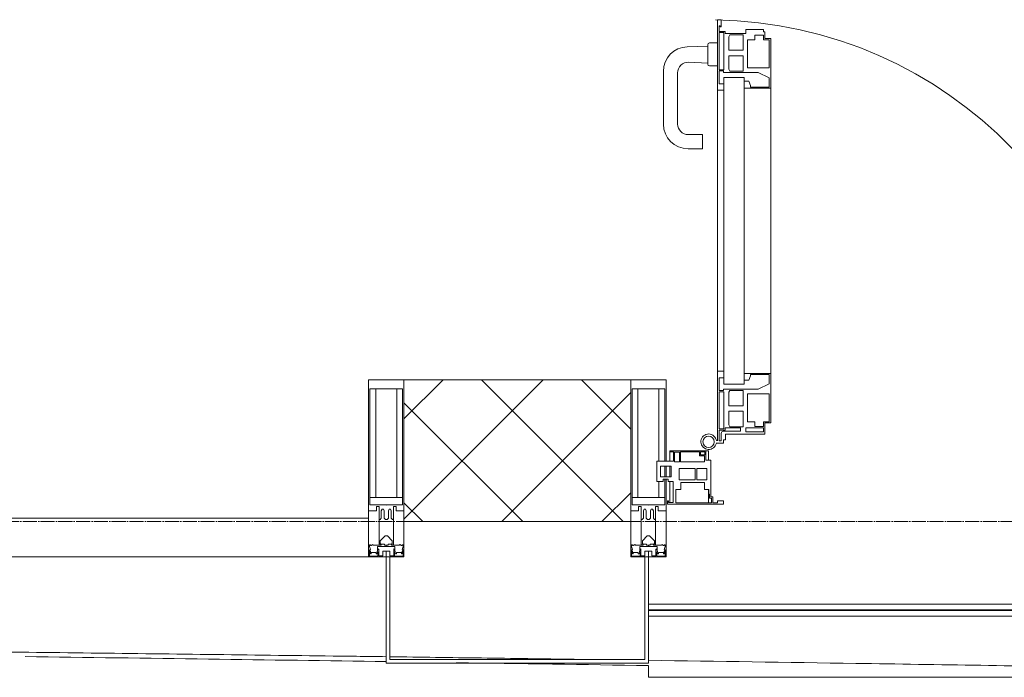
# Model space of a CAD drawing. Header units: millimetres. Extents: x 5617 to 137814, y 7718 to 189336.
# Tile 4 of 97: x 33953 to 35343, y 15180 to 16109. Entities that reach past the tile are written whole.
import ezdxf

# ---------------------------------------------------------------- set-up
doc = ezdxf.new("R2010")
doc.units = ezdxf.units.MM
doc.linetypes.add('ADSK_Линия сетки', pattern=[25, 20, -2.5, 0, -2.5])
for name, color, linetype, lineweight in [('Двери', 7, 'Continuous', 18), ('Импосты витража', 7, 'Continuous', 18), ('Колонны', 7, 'Continuous', 18), ('Ограждение', 7, 'Continuous', 18), ('Оси', 7, 'Continuous', 9), ('Панели витража', 7, 'Continuous', 18), ('Поручни', 7, 'Continuous', 18), ('Стены разрез', 7, 'Continuous', 40), ('Форма', 7, 'Continuous', 18), ('Формообразующий элемент-перекрытие', 7, 'Continuous', 18), ('Элементы узлов', 7, 'Continuous', 18)]:
    doc.layers.add(name, color=color, linetype=linetype, lineweight=lineweight)

# ---------------------------------------------------------------- blocks, each defined once
blk = doc.blocks.new('A_PAN_ALU_Door_Double - EXT_1_Double_EQ-7507534-МКСС_К4_L12_41_700_')
at = {"layer": 'Двери', "color": 253, "lineweight": 5, "true_color": 0xaaaaaa}
for p, q in [((-583.7, 659.3), (-583.7, 758.9)), ((-583.7, 758.9), (-578.6, 758.9)), ((-583.7, 659.3), (-583.7, 758.9)), ((-583.7, 758.9), (-578.6, 758.9)), ((-578.6, 758.9), (-578.6, 748.9)), ((-578.6, 758.9), (-578.6, 748.9)), ((583.7, 758.9), (578.6, 758.9)), ((578.6, 758.9), (578.6, 748.9)), ((583.7, 758.9), (578.6, 758.9)), ((578.6, 758.9), (578.6, 748.9)), ((583.7, 659.3), (583.7, 758.9)), ((583.7, 659.3), (583.7, 758.9)), ((-581.6, 750.3), (-581.6, 742.3)), ((-579.8, 750.3), (-581.6, 750.3)), ((-581.6, 750.3), (-581.6, 742.3)), ((-579.8, 750.3), (-581.6, 750.3)), ((-581.6, 742.3), (-572.9, 742.3)), ((-581.6, 742.3), (-572.9, 742.3)), ((-581.6, 740.6), (-581.6, 688.2)), ((-574.6, 740.6), (-581.6, 740.6)), ((-581.6, 740.6), (-581.6, 688.2)), ((-574.6, 740.6), (-581.6, 740.6)), ((-579.8, 748.9), (-579.8, 750.3)), ((-579.8, 748.9), (-579.8, 750.3)), ((-578.6, 748.9), (-579.8, 748.9)), ((-578.6, 748.9), (-579.8, 748.9)), ((-574.6, 688.2), (-574.6, 740.6)), ((-574.6, 688.2), (-574.6, 740.6)), ((-572.9, 742.3), (-572.9, 739.3)), ((-572.9, 742.3), (-572.9, 739.3)), ((-572.9, 739.3), (-543.6, 739.3)), ((-572.9, 739.3), (-543.6, 739.3)), ((-566.1, 737.5), (-567.6, 734.8)), ((-566.1, 737.5), (-567.6, 734.8)), ((-547.7, 737.5), (-566.1, 737.5)), ((-547.7, 737.5), (-566.1, 737.5)), ((-547.7, 715.8), (-547.7, 737.5)), ((-547.7, 715.8), (-547.7, 737.5)), ((-543.6, 744.8), (-518.6, 744.8)), ((-543.6, 739.3), (-543.6, 744.8)), ((-543.6, 744.8), (-518.6, 744.8)), ((-543.6, 739.3), (-543.6, 744.8)), ((-531.2, 737.1), (-531.2, 730.5)), ((-518.8, 737.1), (-531.2, 737.1)), ((-531.2, 737.1), (-531.2, 730.5)), ((-518.8, 737.1), (-531.2, 737.1)), ((-518.8, 730.6), (-518.8, 737.1)), ((-518.8, 730.6), (-518.8, 737.1)), ((-518.6, 744.8), (-518.6, 741.8)), ((-518.6, 744.8), (-518.6, 741.8)), ((-518.6, 741.8), (-517.1, 741.8)), ((-518.6, 741.8), (-517.1, 741.8)), ((-517.1, 741.8), (-517.1, 732.3)), ((-517.1, 741.8), (-517.1, 732.3)), ((518.6, 741.8), (517.1, 741.8)), ((517.1, 741.8), (517.1, 732.3)), ((518.6, 741.8), (517.1, 741.8)), ((517.1, 741.8), (517.1, 732.3)), ((543.6, 744.8), (518.6, 744.8)), ((518.6, 744.8), (518.6, 741.8)), ((543.6, 744.8), (518.6, 744.8)), ((518.6, 744.8), (518.6, 741.8)), ((518.8, 730.6), (518.8, 737.1)), ((518.8, 737.1), (531.2, 737.1)), ((518.8, 730.6), (518.8, 737.1)), ((518.8, 737.1), (531.2, 737.1)), ((531.2, 737.1), (531.2, 730.5)), ((531.2, 737.1), (531.2, 730.5)), ((543.6, 739.3), (543.6, 744.8)), ((543.6, 739.3), (543.6, 744.8)), ((572.9, 739.3), (543.6, 739.3)), ((572.9, 739.3), (543.6, 739.3)), ((547.7, 715.8), (547.7, 737.5)), ((547.7, 737.5), (566.1, 737.5)), ((547.7, 715.8), (547.7, 737.5)), ((547.7, 737.5), (566.1, 737.5)), ((566.1, 737.5), (567.6, 734.8)), ((566.1, 737.5), (567.6, 734.8)), ((581.6, 742.3), (572.9, 742.3)), ((572.9, 742.3), (572.9, 739.3)), ((581.6, 742.3), (572.9, 742.3)), ((572.9, 742.3), (572.9, 739.3)), ((574.6, 688.2), (574.6, 740.6)), ((574.6, 740.6), (581.6, 740.6)), ((574.6, 688.2), (574.6, 740.6)), ((574.6, 740.6), (581.6, 740.6)), ((578.6, 748.9), (579.8, 748.9)), ((578.6, 748.9), (579.8, 748.9)), ((579.8, 748.9), (579.8, 750.3)), ((579.8, 750.3), (581.6, 750.3)), ((579.8, 748.9), (579.8, 750.3)), ((579.8, 750.3), (581.6, 750.3)), ((581.6, 750.3), (581.6, 742.3)), ((581.6, 750.3), (581.6, 742.3)), ((581.6, 740.6), (581.6, 688.2)), ((581.6, 740.6), (581.6, 688.2)), ((-567.6, 734.8), (-567.6, 715.8)), ((-567.6, 734.8), (-567.6, 715.8)), ((-541.3, 730.5), (-541.3, 691)), ((-531.2, 730.5), (-541.3, 730.5)), ((-541.3, 730.5), (-541.3, 691)), ((-531.2, 730.5), (-541.3, 730.5)), ((-510.6, 730.6), (-518.8, 730.6)), ((-510.6, 730.6), (-518.8, 730.6)), ((-517.1, 732.3), (-508.2, 732.3)), ((-517.1, 732.3), (-508.2, 732.3)), ((-510.6, 691), (-510.6, 730.6)), ((-510.6, 691), (-510.6, 730.6)), ((-508.2, 732.3), (-508.2, 662.3)), ((-508.2, 732.3), (-508.2, 662.3)), ((517.1, 732.3), (508.2, 732.3)), ((508.2, 732.3), (508.2, 662.3)), ((517.1, 732.3), (508.2, 732.3)), ((508.2, 732.3), (508.2, 662.3)), ((510.6, 691), (510.6, 730.6)), ((510.6, 730.6), (518.8, 730.6)), ((510.6, 691), (510.6, 730.6)), ((510.6, 730.6), (518.8, 730.6)), ((531.2, 730.5), (541.3, 730.5)), ((531.2, 730.5), (541.3, 730.5)), ((541.3, 730.5), (541.3, 691)), ((541.3, 730.5), (541.3, 691)), ((567.6, 734.8), (567.6, 715.8)), ((567.6, 734.8), (567.6, 715.8)), ((-567.6, 715.8), (-547.7, 715.8)), ((-567.6, 715.8), (-547.7, 715.8)), ((567.6, 715.8), (547.7, 715.8)), ((567.6, 715.8), (547.7, 715.8)), ((-567.6, 708), (-567.6, 688.9)), ((-547.7, 708), (-567.6, 708)), ((-567.6, 708), (-567.6, 688.9)), ((-547.7, 708), (-567.6, 708)), ((-547.7, 686.3), (-547.7, 708)), ((-547.7, 686.3), (-547.7, 708)), ((547.7, 708), (567.6, 708)), ((547.7, 686.3), (547.7, 708)), ((547.7, 708), (567.6, 708)), ((547.7, 686.3), (547.7, 708)), ((567.6, 708), (567.6, 688.9)), ((567.6, 708), (567.6, 688.9)), ((-581.6, 688.2), (-574.6, 688.2)), ((-581.6, 688.2), (-574.6, 688.2)), ((-581.6, 686.5), (-581.6, 668.4)), ((-575.4, 686.5), (-581.6, 686.5)), ((-581.6, 686.5), (-581.6, 668.4)), ((-575.4, 686.5), (-581.6, 686.5)), ((-575.4, 684.5), (-575.4, 686.5)), ((-575.4, 684.5), (-575.4, 686.5)), ((-526.4, 684.5), (-575.4, 684.5)), ((-526.4, 684.5), (-575.4, 684.5)), ((-567.6, 688.9), (-566.1, 686.3)), ((-567.6, 688.9), (-566.1, 686.3)), ((-566.1, 686.3), (-547.7, 686.3)), ((-566.1, 686.3), (-547.7, 686.3)), ((-541.3, 691), (-510.6, 691)), ((-541.3, 691), (-510.6, 691)), ((-510.6, 676.8), (-526.4, 684.5)), ((-510.6, 676.8), (-526.4, 684.5)), ((541.3, 691), (510.6, 691)), ((541.3, 691), (510.6, 691)), ((510.6, 676.8), (526.4, 684.5)), ((510.6, 676.8), (526.4, 684.5)), ((526.4, 684.5), (575.4, 684.5)), ((526.4, 684.5), (575.4, 684.5)), ((566.1, 686.3), (547.7, 686.3)), ((566.1, 686.3), (547.7, 686.3)), ((567.6, 688.9), (566.1, 686.3)), ((567.6, 688.9), (566.1, 686.3)), ((581.6, 688.2), (574.6, 688.2)), ((581.6, 688.2), (574.6, 688.2)), ((575.4, 684.5), (575.4, 686.5)), ((575.4, 686.5), (581.6, 686.5)), ((575.4, 684.5), (575.4, 686.5)), ((575.4, 686.5), (581.6, 686.5)), ((581.6, 686.5), (581.6, 668.4)), ((581.6, 686.5), (581.6, 668.4)), ((-583.7, 244.2), (-583.7, 677.3)), ((-581.6, 668.4), (-574.6, 668.4)), ((-581.6, 668.4), (-574.6, 668.4)), ((-574.6, 677.3), (-546, 677.3)), ((-574.6, 244.2), (-574.6, 677.3)), ((-574.6, 668.4), (-574.6, 659.3)), ((-574.6, 668.4), (-574.6, 659.3)), ((-546, 677.3), (-546, 244.2)), ((-546, 672), (-539.3, 672)), ((-546, 662.3), (-546, 672)), ((-546, 672), (-539.3, 672)), ((-546, 662.3), (-546, 672)), ((-539.3, 672), (-537.1, 665.9)), ((-539.3, 672), (-537.1, 665.9)), ((-510.6, 663.8), (-510.6, 676.8)), ((-510.6, 663.8), (-510.6, 676.8)), ((510.6, 663.8), (510.6, 676.8)), ((510.6, 663.8), (510.6, 676.8)), ((539.3, 672), (537.1, 665.9)), ((539.3, 672), (537.1, 665.9)), ((546, 672), (539.3, 672)), ((546, 672), (539.3, 672)), ((546, 677.3), (546, 244.2)), ((574.6, 677.3), (546, 677.3)), ((546, 662.3), (546, 672)), ((546, 662.3), (546, 672)), ((574.6, 244.2), (574.6, 677.3)), ((581.6, 668.4), (574.6, 668.4)), ((574.6, 668.4), (574.6, 659.3)), ((581.6, 668.4), (574.6, 668.4)), ((574.6, 668.4), (574.6, 659.3)), ((583.7, 244.2), (583.7, 677.3)), ((-574.6, 659.3), (-583.7, 659.3)), ((-574.6, 659.3), (-583.7, 659.3)), ((-508.2, 662.3), (-546, 662.3)), ((-508.2, 662.3), (-546, 662.3)), ((-537.1, 665.9), (-537.1, 663.8)), ((-537.1, 665.9), (-537.1, 663.8)), ((-537.1, 663.8), (-510.6, 663.8)), ((-537.1, 663.8), (-510.6, 663.8)), ((-508.2, 662.3), (-508.2, 259.2)), ((508.2, 662.3), (546, 662.3)), ((508.2, 662.3), (546, 662.3)), ((508.2, 662.3), (508.2, 259.2)), ((537.1, 663.8), (510.6, 663.8)), ((537.1, 663.8), (510.6, 663.8)), ((537.1, 665.9), (537.1, 663.8)), ((537.1, 665.9), (537.1, 663.8)), ((574.6, 659.3), (583.7, 659.3)), ((574.6, 659.3), (583.7, 659.3)), ((-583.7, 262.2), (-574.6, 262.2)), ((-583.7, 164.2), (-583.7, 262.2)), ((-581.6, 253.1), (-581.6, 235.1)), ((-574.6, 253.1), (-581.6, 253.1)), ((-574.6, 262.2), (-574.6, 253.1)), ((-546, 259.2), (-508.2, 259.2)), ((-546, 249.6), (-546, 259.2)), ((-537.1, 255.7), (-539.3, 249.6)), ((-537.1, 257.7), (-537.1, 255.7)), ((-510.6, 257.7), (-537.1, 257.7)), ((-510.6, 244.7), (-510.6, 257.7)), ((-508.2, 259.2), (-508.2, 189.3)), ((546, 259.2), (508.2, 259.2)), ((508.2, 259.2), (508.2, 189.3)), ((510.6, 244.7), (510.6, 257.7)), ((510.6, 257.7), (537.1, 257.7)), ((537.1, 257.7), (537.1, 255.7)), ((537.1, 255.7), (539.3, 249.6)), ((546, 249.6), (546, 259.2)), ((583.7, 262.2), (574.6, 262.2)), ((574.6, 262.2), (574.6, 253.1)), ((574.6, 253.1), (581.6, 253.1)), ((581.6, 253.1), (581.6, 235.1)), ((583.7, 164.2), (583.7, 262.2)), ((-575.4, 237), (-526.4, 237)), ((-575.4, 235.1), (-575.4, 237)), ((-574.6, 244.2), (-546, 244.2)), ((-539.3, 249.6), (-546, 249.6)), ((-526.4, 237), (-510.6, 244.7)), ((526.4, 237), (510.6, 244.7)), ((575.4, 237), (526.4, 237)), ((539.3, 249.6), (546, 249.6)), ((574.6, 244.2), (546, 244.2)), ((575.4, 235.1), (575.4, 237)), ((-581.6, 235.1), (-575.4, 235.1)), ((-581.6, 233.4), (-581.6, 180.9)), ((-574.6, 233.4), (-581.6, 233.4)), ((-574.6, 180.9), (-574.6, 233.4)), ((-566.1, 235.3), (-567.6, 232.6)), ((-567.6, 232.6), (-567.6, 213.6)), ((-547.7, 235.3), (-566.1, 235.3)), ((-547.7, 213.6), (-547.7, 235.3)), ((-541.3, 230.6), (-541.3, 191)), ((-510.6, 230.6), (-541.3, 230.6)), ((-510.6, 191), (-510.6, 230.6)), ((510.6, 230.6), (541.3, 230.6)), ((510.6, 191), (510.6, 230.6)), ((541.3, 230.6), (541.3, 191)), ((547.7, 213.6), (547.7, 235.3)), ((547.7, 235.3), (566.1, 235.3)), ((566.1, 235.3), (567.6, 232.6)), ((567.6, 232.6), (567.6, 213.6)), ((574.6, 233.4), (581.6, 233.4)), ((574.6, 180.9), (574.6, 233.4)), ((581.6, 235.1), (575.4, 235.1)), ((581.6, 233.4), (581.6, 180.9)), ((-567.6, 213.6), (-547.7, 213.6)), ((567.6, 213.6), (547.7, 213.6)), ((-567.6, 205.7), (-567.6, 186.7)), ((-547.7, 205.7), (-567.6, 205.7)), ((-547.7, 184), (-547.7, 205.7)), ((547.7, 205.7), (567.6, 205.7)), ((547.7, 184), (547.7, 205.7)), ((567.6, 205.7), (567.6, 186.7)), ((-581.6, 180.9), (-574.6, 180.9)), ((-572.9, 182.2), (-572.9, 179.2)), ((-551.3, 182.2), (-572.9, 182.2)), ((-567.6, 186.7), (-566.1, 184)), ((-566.1, 184), (-547.7, 184)), ((-551.3, 177.5), (-551.3, 182.2)), ((-543.6, 182.2), (-543.6, 176.7)), ((-518.6, 182.2), (-543.6, 182.2)), ((-541.3, 191), (-531.2, 191)), ((-531.2, 191), (-531.2, 184.4)), ((-531.2, 184.4), (-518.8, 184.4)), ((-518.8, 191), (-510.6, 191)), ((-518.8, 184.4), (-518.8, 191)), ((-518.6, 176.7), (-518.6, 182.2)), ((-517.1, 189.3), (-517.1, 173.3)), ((-508.2, 189.3), (-517.1, 189.3)), ((508.2, 189.3), (517.1, 189.3)), ((518.8, 191), (510.6, 191)), ((517.1, 189.3), (517.1, 173.3)), ((518.6, 182.2), (543.6, 182.2)), ((518.6, 176.7), (518.6, 182.2)), ((518.8, 184.4), (518.8, 191)), ((531.2, 184.4), (518.8, 184.4)), ((541.3, 191), (531.2, 191)), ((531.2, 191), (531.2, 184.4)), ((543.6, 182.2), (543.6, 176.7)), ((566.1, 184), (547.7, 184)), ((551.3, 177.5), (551.3, 182.2)), ((551.3, 182.2), (572.9, 182.2)), ((567.6, 186.7), (566.1, 184)), ((572.9, 182.2), (572.9, 179.2)), ((581.6, 180.9), (574.6, 180.9)), ((-581.6, 179.2), (-581.6, 164.2)), ((-572.9, 179.2), (-581.6, 179.2)), ((-578.6, 164.2), (-578.6, 174.5)), ((-575.5, 177.5), (-551.3, 177.5)), ((-572.4, 173.3), (-572.4, 165.6)), ((-517.1, 173.3), (-572.4, 173.3)), ((-543.6, 176.7), (-518.6, 176.7)), ((517.1, 173.3), (572.4, 173.3)), ((543.6, 176.7), (518.6, 176.7)), ((575.5, 177.5), (551.3, 177.5)), ((572.4, 173.3), (572.4, 165.6)), ((572.9, 179.2), (581.6, 179.2)), ((578.6, 164.2), (578.6, 174.5)), ((581.6, 179.2), (581.6, 164.2)), ((-575.1, 160.7), (-585.4, 160.7)), ((-581.6, 164.2), (-578.6, 164.2)), ((-575.1, 165.6), (-575.1, 160.7)), ((-572.4, 165.6), (-575.1, 165.6)), ((572.4, 165.6), (575.1, 165.6)), ((575.1, 165.6), (575.1, 160.7)), ((575.1, 160.7), (585.4, 160.7)), ((581.6, 164.2), (578.6, 164.2))]:
    blk.add_line(p, q, dxfattribs=at)
at = {"layer": 'Двери', "lineweight": 5}
for p, q in [((-597.6, 723.5), (-597.6, 696)), ((-583.6, 726), (-595.1, 726)), ((583.6, 726), (595.1, 726)), ((597.6, 723.5), (597.6, 696)), ((-597.6, 721.7), (-626.4, 720.7)), ((597.6, 721.7), (626.4, 720.7)), ((-624.5, 698.8), (-597.6, 697.7)), ((624.5, 698.8), (597.6, 697.7)), ((-660.1, 685.7), (-660.1, 611.5)), ((-640.1, 611.5), (-640.1, 683.8)), ((-595.1, 693.5), (-583.6, 693.5)), ((595.1, 693.5), (583.6, 693.5)), ((640.1, 611.5), (640.1, 683.8)), ((660.1, 685.7), (660.1, 611.5)), ((-605.1, 596.5), (-625.1, 596.5)), ((-605.1, 576.5), (-605.1, 596.5)), ((605.1, 576.5), (605.1, 596.5)), ((605.1, 596.5), (625.1, 596.5)), ((-625.1, 576.5), (-605.1, 576.5)), ((625.1, 576.5), (605.1, 576.5))]:
    blk.add_line(p, q, dxfattribs=at)
at = {"layer": 'Двери', "color": 254, "lineweight": 5, "true_color": 0xd4d4d4}
for centre, start, end in [((-596.2, 162.6), 359.296, 89.0613), ((596.2, 162.6), 90.9387, 180.704)]:
    blk.add_arc(centre, 596.2, start, end, dxfattribs=at)
at = {"layer": 'Двери', "lineweight": 5}
for centre, radius, start, end in [((-595.1, 723.5), 2.5, 90, 180), ((595.1, 723.5), 2.5, 360, 90), ((-625.1, 685.7), 35, 92.1945, 180), ((625.1, 685.7), 35, 360, 87.8055), ((-625.1, 683.8), 15, 87.8056, 180), ((-595.1, 696), 2.5, 180, 270), ((595.1, 696), 2.5, 270, 360), ((625.1, 683.8), 15, 0, 92.1944), ((-625.1, 611.5), 35, 180, 270), ((-625.1, 611.5), 15, 180, 270), ((625.1, 611.5), 35, 270, 360), ((625.1, 611.5), 15, 270, 360)]:
    blk.add_arc(centre, radius, start, end, dxfattribs=at)
at = {"layer": 'Двери', "color": 253, "lineweight": 5, "true_color": 0xaaaaaa}
for centre, radius, start, end in [((-596.2, 162.7), 11, 16.047, 350.0284), ((-596.2, 162.6), 8, 90, 270), ((-596.2, 162.6), 8, 270, 90), ((-575.5, 174.5), 3, 90, 180), ((575.5, 174.5), 3, 360, 90), ((596.2, 162.7), 11, 189.9716, 163.953), ((596.2, 162.6), 8, 90, 270), ((596.2, 162.6), 8, 270, 90), ((-583.7, 166.3), 2.03, 196.0721, 270), ((583.7, 166.3), 2.03, 270, 343.9279)]:
    blk.add_arc(centre, radius, start, end, dxfattribs=at)
at = {"layer": 'Панели витража', "color": 253, "lineweight": 5, "true_color": 0xaaaaaa}
for p, q in [((-600.3, 150), (-651.2, 150)), ((-651.2, 150), (-651.2, 148.5)), ((-651.2, 148.5), (-645.9, 148.5)), ((-651.2, 148.5), (-651.2, 135.1)), ((-645.9, 148.5), (-645.9, 135.1)), ((-644.3, 134.5), (-644.3, 148.2)), ((-644.3, 148.2), (-637.3, 148.2)), ((-637.3, 148.2), (-637.3, 134.5)), ((-635.9, 134.2), (-635.9, 148.4)), ((-635.9, 148.4), (-608.9, 148.4)), ((-608.9, 148.4), (-608.9, 142.8)), ((-608.9, 142.8), (-601.9, 142.8)), ((-607.5, 148.7), (-601.5, 148.7)), ((-607.5, 144.4), (-607.5, 148.7)), ((-601.5, 144.4), (-607.5, 144.4)), ((-601.9, 142.8), (-601.9, 134.2)), ((-601.5, 148.7), (-601.5, 144.4)), ((-600.3, 136.5), (-600.3, 150)), ((-596.2, 150), (-600.3, 150)), ((-596.2, 136.5), (-596.2, 150)), ((596.2, 150), (596.2, 136.5)), ((600.3, 150), (596.2, 150)), ((651.2, 150), (600.3, 150)), ((600.3, 150), (600.3, 136.5)), ((601.5, 144.4), (601.5, 148.7)), ((601.5, 148.7), (607.5, 148.7)), ((607.5, 144.4), (601.5, 144.4)), ((601.9, 134.2), (601.9, 142.8)), ((601.9, 142.8), (608.9, 142.8)), ((607.5, 148.7), (607.5, 144.4)), ((608.9, 142.8), (608.9, 148.4)), ((608.9, 148.4), (635.9, 148.4)), ((635.9, 148.4), (635.9, 134.2)), ((637.3, 148.2), (644.3, 148.2)), ((637.3, 134.5), (637.3, 148.2)), ((644.3, 148.2), (644.3, 134.5)), ((645.9, 135.1), (645.9, 148.5)), ((645.9, 148.5), (651.2, 148.5)), ((651.2, 148.5), (651.2, 150)), ((651.2, 135.1), (651.2, 148.5)), ((-645.9, 135.1), (-669.2, 135.1)), ((-669.2, 135.1), (-669.2, 106.6)), ((-664.2, 113.4), (-664.2, 128.4)), ((-664.2, 128.4), (-649.2, 128.4)), ((-651.2, 128.4), (-651.2, 113.4)), ((-649.2, 128.4), (-649.2, 113.4)), ((-637.3, 134.5), (-644.3, 134.5)), ((-601.9, 134.2), (-635.9, 134.2)), ((-593.3, 136.5), (-600.3, 136.5)), ((-593.3, 84.8), (-593.3, 136.5)), ((600.3, 136.5), (593.3, 136.5)), ((593.3, 136.5), (593.3, 84.8)), ((635.9, 134.2), (601.9, 134.2)), ((644.3, 134.5), (637.3, 134.5)), ((669.2, 135.1), (645.9, 135.1)), ((649.2, 128.4), (664.2, 128.4)), ((649.2, 113.4), (649.2, 128.4)), ((651.2, 113.4), (651.2, 128.4)), ((664.2, 128.4), (664.2, 113.4)), ((669.2, 106.6), (669.2, 135.1)), ((-649.2, 113.4), (-664.2, 113.4)), ((-637.8, 108.8), (-637.8, 125)), ((-637.8, 125), (-615.2, 125)), ((-615.2, 125), (-615.2, 108.8)), ((-613, 108.8), (-613, 125)), ((-613, 125), (-598.7, 125)), ((-598.7, 125), (-598.7, 108.8)), ((598.7, 125), (613, 125)), ((598.7, 108.8), (598.7, 125)), ((613, 125), (613, 108.8)), ((615.2, 125), (637.8, 125)), ((615.2, 108.8), (615.2, 125)), ((637.8, 125), (637.8, 108.8)), ((664.2, 113.4), (649.2, 113.4)), ((-669.2, 106.6), (-660.2, 106.6)), ((-660.2, 106.6), (-660.2, 110.1)), ((-660.2, 110.1), (-653.3, 110.1)), ((-653.3, 110.1), (-653.3, 106.6)), ((-653.3, 106.6), (-646.3, 106.6)), ((-651.2, 106.6), (-651.2, 76.7)), ((-646.3, 106.6), (-646.3, 76.7)), ((-615.2, 108.8), (-637.8, 108.8)), ((-635.3, 95.5), (-635.3, 105)), ((-635.3, 105), (-602.1, 105)), ((-598.7, 108.8), (-613, 108.8)), ((-602.1, 105), (-602.1, 95.5)), ((613, 108.8), (598.7, 108.8)), ((602.1, 95.5), (602.1, 105)), ((602.1, 105), (635.3, 105)), ((637.8, 108.8), (615.2, 108.8)), ((635.3, 105), (635.3, 95.5)), ((646.3, 76.7), (646.3, 106.6)), ((646.3, 106.6), (653.3, 106.6)), ((651.2, 76.7), (651.2, 106.6)), ((653.3, 106.6), (653.3, 110.1)), ((653.3, 110.1), (660.2, 110.1)), ((660.2, 110.1), (660.2, 106.6)), ((660.2, 106.6), (669.2, 106.6)), ((-642.4, 76.3), (-642.4, 95.5)), ((-642.4, 95.5), (-635.3, 95.5)), ((-602.1, 95.5), (-595.8, 95.5)), ((-596.2, 76.2), (-596.2, 95.5)), ((-595.8, 95.5), (-595.8, 89)), ((-595.8, 89), (-595, 88.2)), ((-595, 88.2), (-595, 83.1)), ((-590.3, 84.8), (-593.3, 84.8)), ((-590.3, 76.5), (-590.3, 84.8)), ((593.3, 84.8), (590.3, 84.8)), ((590.3, 84.8), (590.3, 76.5)), ((595, 88.2), (595.8, 89)), ((595, 83.1), (595, 88.2)), ((595.8, 89), (595.8, 95.5)), ((595.8, 95.5), (602.1, 95.5)), ((596.2, 95.5), (596.2, 76.2)), ((635.3, 95.5), (642.4, 95.5)), ((642.4, 95.5), (642.4, 76.3)), ((-652.8, 79.5), (-654.3, 79.5)), ((-654.3, 79.5), (-654.3, 74.5)), ((-654.3, 74.5), (-575.3, 74.5)), ((-652.8, 76.7), (-652.8, 79.5)), ((-646.3, 76.7), (-652.8, 76.7)), ((-592, 76.3), (-642.4, 76.3)), ((-595, 83.1), (-592, 83.1)), ((-592, 83.1), (-592, 76.3)), ((-583.9, 76.5), (-590.3, 76.5)), ((-575.3, 79.5), (-583.9, 79.5)), ((-583.9, 79.5), (-583.9, 76.5)), ((-575.3, 74.5), (-575.3, 79.5)), ((583.9, 79.5), (575.3, 79.5)), ((575.3, 79.5), (575.3, 74.5)), ((575.3, 74.5), (654.3, 74.5)), ((583.9, 76.5), (583.9, 79.5)), ((590.3, 76.5), (583.9, 76.5)), ((592, 76.3), (592, 83.1)), ((592, 83.1), (595, 83.1)), ((642.4, 76.3), (592, 76.3)), ((652.8, 76.7), (646.3, 76.7)), ((654.3, 79.5), (652.8, 79.5)), ((652.8, 79.5), (652.8, 76.7)), ((654.3, 74.5), (654.3, 79.5))]:
    blk.add_line(p, q, dxfattribs=at)
blk = doc.blocks.new('System Panel - A_PAN_Glass-7508020-МКСС_К4_L12_41_700_')
at = {"layer": 'Панели витража', "color": 253, "lineweight": 5, "true_color": 0xaaaaaa}
for p, q in [((656.25, 55), (-656.25, 55)), ((-656.25, 55), (-656.25, 0)), ((656.25, 0), (656.25, 55)), ((-656.25, 0), (656.25, 0))]:
    blk.add_line(p, q, dxfattribs=at)
blk = doc.blocks.new('Rectangular Mullion - 50Wx250H-2623690-МКСС_К4_L12_41_700_')
at = {"layer": 'Элементы узлов', "color": 253, "lineweight": 5, "true_color": 0xaaaaaa}
for p, q in [((-25, 65.2), (-25, 250)), ((-25, 250), (0, 250)), ((-23, 237.3), (0, 237.3)), ((-23, 237.3), (-23, 73.6)), ((-14.9, 84), (-14.9, 237.3)), ((25, 250), (0, 250)), ((23, 237.3), (0, 237.3)), ((14.9, 84), (14.9, 237.3)), ((23, 237.3), (23, 73.6)), ((25, 65.2), (25, 250)), ((0, 84), (-23, 84)), ((0, 84), (23, 84)), ((-0.5, 73.6), (-23, 73.6)), ((-14, 71.3), (-14, 65.2)), ((-10, 71.3), (-14, 71.3)), ((-10, 53), (-10, 71.3)), ((0.5, 73.6), (23, 73.6)), ((10, 71.3), (14, 71.3)), ((10, 53), (10, 71.3)), ((14, 71.3), (14, 65.2)), ((-14, 65.2), (-25, 65.2)), ((-7, 65.2), (-5.9, 67.3)), ((-7, 65.2), (-7, 54.7)), ((-4.1, 67.3), (-5.9, 67.3)), ((-4.1, 67.3), (-2.9, 65.1)), ((-2.9, 65.1), (-2.9, 54.6)), ((4.1, 67.3), (2.9, 65.1)), ((2.9, 65.1), (2.9, 54.6)), ((4.1, 67.3), (5.9, 67.3)), ((7, 65.2), (5.9, 67.3)), ((7, 65.2), (7, 54.7)), ((14, 65.2), (25, 65.2)), ((-8.7, 53), (-10, 53)), ((-10, 53), (-10, 17)), ((-8.7, 53), (-7, 54.7)), ((-1.3, 53), (-2.9, 54.6)), ((0, 53), (-1.3, 53)), ((0, 53), (1.3, 53)), ((1.3, 53), (2.9, 54.6)), ((8.7, 53), (7, 54.7)), ((8.7, 53), (10, 53)), ((10, 53), (10, 17)), ((-8.5, 23), (-1.5, 30)), ((-1.5, 30), (0, 30)), ((1.5, 30), (0, 30)), ((8.5, 23), (1.5, 30)), ((-23.8, 14.6), (-25, 14.2)), ((-25, 0), (-25, 14.2)), ((-22.3, 17), (-23.8, 17)), ((-23.8, 17), (-23.8, 14.6)), ((-22.5, 10.6), (-23.8, 14.6)), ((-22.3, 17), (-22.3, 16)), ((-22.3, 16), (-21.3, 16)), ((-19, 17.6), (-21.3, 16)), ((-18.4, 16.6), (-19, 17.6)), ((-7.4, 16.6), (-18.4, 16.6)), ((-12.2, 9), (-12.2, 14.8)), ((-12.2, 14.8), (0, 14.8)), ((-10, 17), (-7.5, 17)), ((-8.5, 18.5), (-8.5, 23)), ((-7.5, 18.5), (-8.5, 18.5)), ((-7.5, 17), (-7.5, 18.5)), ((-7.4, 18), (-7.4, 16.6)), ((-2.6, 18), (-7.4, 18)), ((-2.6, 18), (-2.6, 16.8)), ((-2.6, 16.8), (0, 16.8)), ((2.6, 16.8), (0, 16.8)), ((0, 14.8), (0, 16.8)), ((0, 14.8), (0, 16.8)), ((12.2, 14.8), (0, 14.8)), ((2.6, 18), (2.6, 16.8)), ((2.6, 18), (7.4, 18)), ((7.4, 18), (7.4, 16.6)), ((7.4, 16.6), (18.4, 16.6)), ((7.5, 18.5), (8.5, 18.5)), ((7.5, 17), (7.5, 18.5)), ((10, 17), (7.5, 17)), ((8.5, 18.5), (8.5, 23)), ((12.2, 9), (12.2, 14.8)), ((18.4, 16.6), (19, 17.6)), ((19, 17.6), (21.3, 16)), ((22.3, 16), (21.3, 16)), ((22.3, 17), (22.3, 16)), ((22.3, 17), (23.8, 17)), ((22.5, 10.6), (23.8, 14.6)), ((23.8, 17), (23.8, 14.6)), ((23.8, 14.6), (25, 14.2)), ((25, 0), (25, 14.2)), ((-22.5, 10.6), (-23.7, 9.9)), ((-23.7, 1.3), (-23.7, 9.9)), ((-23.7, 1.3), (-11.8, 1.3)), ((-23.2, 10.2), (-22.5, 8)), ((-22.5, 8), (-22.5, 4.5)), ((-21.3, 4.5), (-22.5, 4.5)), ((-21.3, 4.5), (-21.3, 6.5)), ((-21.3, 6.5), (-14.2, 6.5)), ((-14.2, 6.5), (-14.2, 4.5)), ((-13.2, 4.5), (-14.2, 4.5)), ((-13.2, 4.5), (-12.2, 7.2)), ((-12.7, 7.6), (-11.3, 11.4)), ((-12.7, 7.6), (-11.8, 6.9)), ((-11.8, 1.3), (-11.8, 6.9)), ((-10.5, 11.2), (-11.3, 11.4)), ((-10.5, 1.5), (-10.5, 11.2)), ((-4.8, 1.5), (-10.5, 1.5)), ((0, 8), (-4.8, 8)), ((-4.8, 1.5), (-4.8, 8)), ((0, 0), (0, 8)), ((0, 8), (4.8, 8)), ((0, 0), (0, 8)), ((4.8, 1.5), (4.8, 8)), ((4.8, 1.5), (10.5, 1.5)), ((10.5, 11.2), (11.3, 11.4)), ((10.5, 1.5), (10.5, 11.2)), ((12.7, 7.6), (11.3, 11.4)), ((12.7, 7.6), (11.8, 6.9)), ((11.8, 1.3), (11.8, 6.9)), ((23.7, 1.3), (11.8, 1.3)), ((13.2, 4.5), (12.2, 7.2)), ((13.2, 4.5), (14.2, 4.5)), ((21.3, 6.5), (14.2, 6.5)), ((14.2, 6.5), (14.2, 4.5)), ((21.3, 4.5), (21.3, 6.5)), ((21.3, 4.5), (22.5, 4.5)), ((22.5, 10.6), (23.7, 9.9)), ((23.2, 10.2), (22.5, 8)), ((22.5, 8), (22.5, 4.5)), ((23.7, 1.3), (23.7, 9.9)), ((-25, 0), (0, 0)), ((25, 0), (0, 0))]:
    blk.add_line(p, q, dxfattribs=at)
for centre, start, end in [((-0.5, 73.1), 360, 90), ((0.5, 73.1), 90, 180)]:
    blk.add_arc(centre, 0.5, start, end, dxfattribs=at)
blk = doc.blocks.new('Rectangular Mullion - R_StandardFrame_50Wx250H-V62-МКСС_К4_L12_41_700_')
at = {"layer": 'Импосты витража', "color": 253, "lineweight": 5, "true_color": 0xaaaaaa}
for p, q in [((-25, -250), (-25, 0)), ((-25, 0), (0, 0)), ((5, 0), (25, 0)), ((25, 0), (25, -250)), ((25, -250), (-25, -250))]:
    blk.add_line(p, q, dxfattribs=at)
blk = doc.blocks.new('Rectangular Mullion - 50Wx250H-V65-МКСС_К4_L12_41_700_')
at = {"layer": 'Элементы узлов', "color": 253, "lineweight": 5, "true_color": 0xaaaaaa}
for p, q in [((-25, 65.2), (-25, 250)), ((-25, 250), (0, 250)), ((-23, 237.3), (0, 237.3)), ((-23, 237.3), (-23, 73.6)), ((-14.9, 84), (-14.9, 237.3)), ((25, 250), (0, 250)), ((23, 237.3), (0, 237.3)), ((14.9, 135.1), (14.9, 237.3)), ((23, 237.3), (23, 135.1)), ((25, 135.1), (25, 250)), ((23, 128.4), (23, 113.4)), ((25, 113.4), (25, 128.4)), ((14.9, 84), (14.9, 106.6)), ((23, 110.1), (23, 73.6)), ((25, 65.2), (25, 110.1)), ((0, 84), (-23, 84)), ((0, 84), (23, 84)), ((-0.5, 73.6), (-23, 73.6)), ((-14, 71.3), (-14, 65.2)), ((-10, 71.3), (-14, 71.3)), ((-10, 53), (-10, 71.3)), ((0.5, 73.6), (23, 73.6)), ((10, 71.3), (14, 71.3)), ((10, 53), (10, 71.3)), ((14, 71.3), (14, 65.2)), ((-14, 65.2), (-25, 65.2)), ((-7, 65.2), (-5.9, 67.3)), ((-7, 65.2), (-7, 54.7)), ((-4.1, 67.3), (-5.9, 67.3)), ((-4.1, 67.3), (-2.9, 65.1)), ((-2.9, 65.1), (-2.9, 54.6)), ((4.1, 67.3), (2.9, 65.1)), ((2.9, 65.1), (2.9, 54.6)), ((4.1, 67.3), (5.9, 67.3)), ((7, 65.2), (5.9, 67.3)), ((7, 65.2), (7, 54.7)), ((14, 65.2), (25, 65.2)), ((-8.7, 53), (-10, 53)), ((-10, 53), (-10, 17)), ((-8.7, 53), (-7, 54.7)), ((-1.3, 53), (-2.9, 54.6)), ((0, 53), (-1.3, 53)), ((0, 53), (1.3, 53)), ((1.3, 53), (2.9, 54.6)), ((8.7, 53), (7, 54.7)), ((8.7, 53), (10, 53)), ((10, 53), (10, 17)), ((-8.5, 23), (-1.5, 30)), ((-1.5, 30), (0, 30)), ((1.5, 30), (0, 30)), ((8.5, 23), (1.5, 30)), ((-23.8, 14.6), (-25, 14.2)), ((-25, 0), (-25, 14.2)), ((-22.3, 17), (-23.8, 17)), ((-23.8, 17), (-23.8, 14.6)), ((-22.5, 10.6), (-23.8, 14.6)), ((-22.3, 17), (-22.3, 16)), ((-22.3, 16), (-21.3, 16)), ((-19, 17.6), (-21.3, 16)), ((-18.4, 16.6), (-19, 17.6)), ((-7.4, 16.6), (-18.4, 16.6)), ((-12.2, 9), (-12.2, 14.8)), ((-12.2, 14.8), (0, 14.8)), ((-10, 17), (-7.5, 17)), ((-8.5, 18.5), (-8.5, 23)), ((-7.5, 18.5), (-8.5, 18.5)), ((-7.5, 17), (-7.5, 18.5)), ((-7.4, 18), (-7.4, 16.6)), ((-2.6, 18), (-7.4, 18)), ((-2.6, 18), (-2.6, 16.8)), ((-2.6, 16.8), (0, 16.8)), ((2.6, 16.8), (0, 16.8)), ((0, 14.8), (0, 16.8)), ((0, 14.8), (0, 16.8)), ((12.2, 14.8), (0, 14.8)), ((2.6, 18), (2.6, 16.8)), ((2.6, 18), (7.4, 18)), ((7.4, 18), (7.4, 16.6)), ((7.4, 16.6), (18.4, 16.6)), ((7.5, 18.5), (8.5, 18.5)), ((7.5, 17), (7.5, 18.5)), ((10, 17), (7.5, 17)), ((8.5, 18.5), (8.5, 23)), ((12.2, 9), (12.2, 14.8)), ((18.4, 16.6), (19, 17.6)), ((19, 17.6), (21.3, 16)), ((22.3, 16), (21.3, 16)), ((22.3, 17), (22.3, 16)), ((22.3, 17), (23.8, 17)), ((22.5, 10.6), (23.8, 14.6)), ((23.8, 17), (23.8, 14.6)), ((23.8, 14.6), (25, 14.2)), ((25, 0), (25, 14.2)), ((-22.5, 10.6), (-23.7, 9.9)), ((-23.7, 1.3), (-23.7, 9.9)), ((-23.7, 1.3), (-11.8, 1.3)), ((-23.2, 10.2), (-22.5, 8)), ((-22.5, 8), (-22.5, 4.5)), ((-21.3, 4.5), (-22.5, 4.5)), ((-21.3, 4.5), (-21.3, 6.5)), ((-21.3, 6.5), (-14.2, 6.5)), ((-14.2, 6.5), (-14.2, 4.5)), ((-13.2, 4.5), (-14.2, 4.5)), ((-13.2, 4.5), (-12.2, 7.2)), ((-12.7, 7.6), (-11.3, 11.4)), ((-12.7, 7.6), (-11.8, 6.9)), ((-11.8, 1.3), (-11.8, 6.9)), ((-10.5, 11.2), (-11.3, 11.4)), ((-10.5, 1.5), (-10.5, 11.2)), ((-4.8, 1.5), (-10.5, 1.5)), ((0, 8), (-4.8, 8)), ((-4.8, 1.5), (-4.8, 8)), ((0, 0), (0, 8)), ((0, 8), (4.8, 8)), ((0, 0), (0, 8)), ((4.8, 1.5), (4.8, 8)), ((4.8, 1.5), (10.5, 1.5)), ((10.5, 11.2), (11.3, 11.4)), ((10.5, 1.5), (10.5, 11.2)), ((12.7, 7.6), (11.3, 11.4)), ((12.7, 7.6), (11.8, 6.9)), ((11.8, 1.3), (11.8, 6.9)), ((23.7, 1.3), (11.8, 1.3)), ((13.2, 4.5), (12.2, 7.2)), ((13.2, 4.5), (14.2, 4.5)), ((21.3, 6.5), (14.2, 6.5)), ((14.2, 6.5), (14.2, 4.5)), ((21.3, 4.5), (21.3, 6.5)), ((21.3, 4.5), (22.5, 4.5)), ((22.5, 10.6), (23.7, 9.9)), ((23.2, 10.2), (22.5, 8)), ((22.5, 8), (22.5, 4.5)), ((23.7, 1.3), (23.7, 9.9)), ((-25, 0), (0, 0)), ((25, 0), (0, 0))]:
    blk.add_line(p, q, dxfattribs=at)
for centre, start, end in [((-0.5, 73.1), 360, 90), ((0.5, 73.1), 90, 180)]:
    blk.add_arc(centre, 0.5, start, end, dxfattribs=at)
blk = doc.blocks.new('Rectangular Mullion - R_StandardFrame_50Wx250H-V69-МКСС_К4_L12_41_700_')
at = {"layer": 'Импосты витража', "color": 253, "lineweight": 5, "true_color": 0xaaaaaa}
for p, q in [((-25, -250), (-25, 0)), ((-25, 0), (-5, 0)), ((0, 0), (25, 0)), ((25, 0), (25, -110.1)), ((25, -113.4), (25, -128.4)), ((25, -135.1), (25, -250)), ((25, -250), (-25, -250))]:
    blk.add_line(p, q, dxfattribs=at)
blk = doc.blocks.new('Ограждение - Ограждение-6013864-МКСС_К4_L12_41_700_')
at = {"layer": 'Поручни', "color": 253, "lineweight": 5, "true_color": 0xaaaaaa}
for p, q in [((17747.5, -116.5), (16385, -116.5)), ((17747.5, -124.5), (16385, -124.5)), ((17747.5, -125.5), (16385, -125.5)), ((17747.5, -133.5), (16385, -133.5))]:
    blk.add_line(p, q, dxfattribs=at)
blk = doc.blocks.new('A_SLK_PAN_Type1 - Прямой тип панели-6537649-МКСС_К4_L12_41_700_')
at = {"layer": 'Колонны', "lineweight": 5}
for p, q in [((-185, 150), (185, 150)), ((-185, 0), (-185, 150)), ((-180, 145), (-180, 0)), ((180, 145), (-180, 145)), ((180, 0), (180, 145)), ((185, 150), (185, 0)), ((-180, 0), (-185, 0)), ((185, 0), (180, 0))]:
    blk.add_line(p, q, dxfattribs=at)
blk = doc.blocks.new('A_OGR_PAN_Отлив - A_OGR_PAN_Отлив-6121488-МКСС_К4_L12_41_700_')
at = {"layer": 'Колонны', "color": 253, "lineweight": 5, "true_color": 0xaaaaaa}
for q in [(-681.2, -153.7), (297.5, -170)]:
    blk.add_line((-681.2, -170), q, dxfattribs=at)
blk = doc.blocks.new('135_SLK_K4_AR_FCD_rvt-1-МКСС_К4_L12_41_700_')
at = {"layer": 'Стены разрез', "lineweight": 5, "true_color": 0xaaaaaa}
h = blk.add_hatch(dxfattribs=at)
h.set_pattern_fill('FP_4', color=253, style=0, pattern_type=2)
h.set_pattern_definition([(45, (0, 0), (-70.71068, 70.71068), []), (135, (0, 0), (-70.71068, -70.71068), [])])
h.paths.add_polyline_path([(99110, 15400), (99110, 15600), (98790, 15600), (98790, 15400), (99101.2, 15400)])
at = {"layer": 'Стены разрез', "color": 253, "lineweight": 9, "true_color": 0xaaaaaa}
for p, q in [((99110, 15600), (98790, 15600)), ((98790, 15600), (98790, 15400)), ((99110, 15400), (99110, 15600)), ((98790, 15400), (99110, 15400))]:
    blk.add_line(p, q, dxfattribs=at)
at = {"layer": 'Форма', "color": 253, "lineweight": 9, "true_color": 0xaaaaaa}
for points, knots in [([(95902.2, 15230), (96019.4, 15230), (96253.9, 15229.7), (96606.5, 15228.6), (96900.6, 15227.2), (97136, 15225.7), (97312.6, 15224.4), (97489.1, 15223), (97724.2, 15220.9), (98017.9, 15218.1), (98311.5, 15214.8), (98546.5, 15211.9), (98678.1, 15210.2), (98751, 15209.3), (98765, 15209.1)], [-1, -1, -1, -1, -0.99137931, -0.98275862, -0.97413793, -0.96982759, -0.96551724, -0.9612069, -0.95689655, -0.94827586, -0.93965517, -0.93534483, -0.93103448, -0.93000571, -0.93000571, -0.93000571, -0.93000571]), ([(98769.9, 15209), (98813.1, 15208.5), (98899.9, 15207.3), (98986.6, 15206.1), (99030.2, 15205.5)], [-0.929886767, -0.929886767, -0.929886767, -0.929886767, -0.926724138, -0.923525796, -0.923525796, -0.923525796, -0.923525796]), ([(99135.2, 15204), (99232.9, 15202.6), (99447.9, 15199.4), (99721.7, 15195.1), (99956.7, 15191.3), (100133.2, 15188.3), (100309.6, 15185.3), (100431, 15183.2), (100493.7, 15182.1), (100497.7, 15182)], [-0.92095852, -0.92095852, -0.92095852, -0.92095852, -0.9137931, -0.90517241, -0.90086207, -0.89655172, -0.89224138, -0.88793103, -0.88764249, -0.88764249, -0.88764249, -0.88764249])]:
    blk.add_open_spline(points, degree=3, knots=knots, dxfattribs=at)
at = {"layer": 'Формообразующий элемент-перекрытие', "color": 253, "lineweight": 5, "true_color": 0xaaaaaa}
blk.add_open_spline([(98765, 15202.2), (98681.4, 15203.4), (98511.4, 15205.9), (98341.4, 15208.1), (98255.1, 15209.2)], degree=3, knots=[0.91850804, 0.91850804, 0.91850804, 0.91850804, 0.92456897, 0.93082241, 0.93082241, 0.93082241, 0.93082241], dxfattribs=at)
blk.add_open_spline([(99135, 15196.5), (99044.6, 15198), (98954.2, 15199.4), (98863.9, 15200.7)], degree=3, dxfattribs=at)
at = {"layer": 'Импосты витража', "color": 253, "lineweight": 5, "true_color": 0xaaaaaa}
for name, p in [('Rectangular Mullion - 50Wx250H-2623690-МКСС_К4_L12_41_700_', (98765, 15350)), ('Rectangular Mullion - 50Wx250H-V65-МКСС_К4_L12_41_700_', (99135, 15350))]:
    blk.add_blockref(name, p, dxfattribs=at)
at = {"layer": 'Импосты витража', "color": 253, "lineweight": 5, "true_color": 0xaaaaaa, "extrusion": (0, 0, -1), "rotation": 180}
for name, p in [('Rectangular Mullion - R_StandardFrame_50Wx250H-V62-МКСС_К4_L12_41_700_', (-98765, 15350)), ('Rectangular Mullion - R_StandardFrame_50Wx250H-V69-МКСС_К4_L12_41_700_', (-99135, 15350))]:
    blk.add_blockref(name, p, dxfattribs=at)
at = {"layer": 'Колонны', "color": 253, "lineweight": 5, "true_color": 0xaaaaaa, "rotation": 180}
blk.add_blockref('A_SLK_PAN_Type1 - Прямой тип панели-6537649-МКСС_К4_L12_41_700_', (98950, 15350), dxfattribs=at)
at = {"layer": 'Колонны', "color": 253, "lineweight": 5, "true_color": 0xaaaaaa}
blk.add_blockref('A_OGR_PAN_Отлив - A_OGR_PAN_Отлив-6121488-МКСС_К4_L12_41_700_', (99816.3, 15350), dxfattribs=at)
at = {"layer": 'Ограждение', "color": 253, "lineweight": 5, "true_color": 0xaaaaaa}
blk.add_blockref('Ограждение - Ограждение-6013864-МКСС_К4_L12_41_700_', (82750, 15400), dxfattribs=at)
at = {"layer": 'Панели витража', "color": 253, "lineweight": 5, "true_color": 0xaaaaaa}
for name, p in [('A_PAN_ALU_Door_Double - EXT_1_Double_EQ-7507534-МКСС_К4_L12_41_700_', (99816.3, 15350)), ('System Panel - A_PAN_Glass-7508020-МКСС_К4_L12_41_700_', (98083.8, 15350))]:
    blk.add_blockref(name, p, dxfattribs=at)

msp = doc.modelspace()

# ---------------------------------------------------------------- linework, layer by layer
at = {"layer": 'Оси', "linetype": 'ADSK_Линия сетки'}
msp.add_line((72455.4, 15400), (25603.7, 15400), dxfattribs=at)

# ---------------------------------------------------------------- block references
at = {"lineweight": 5}
msp.add_blockref('135_SLK_K4_AR_FCD_rvt-1-МКСС_К4_L12_41_700_', (-64294.6, 0), dxfattribs=at)

doc.saveas('drawing.dxf')
